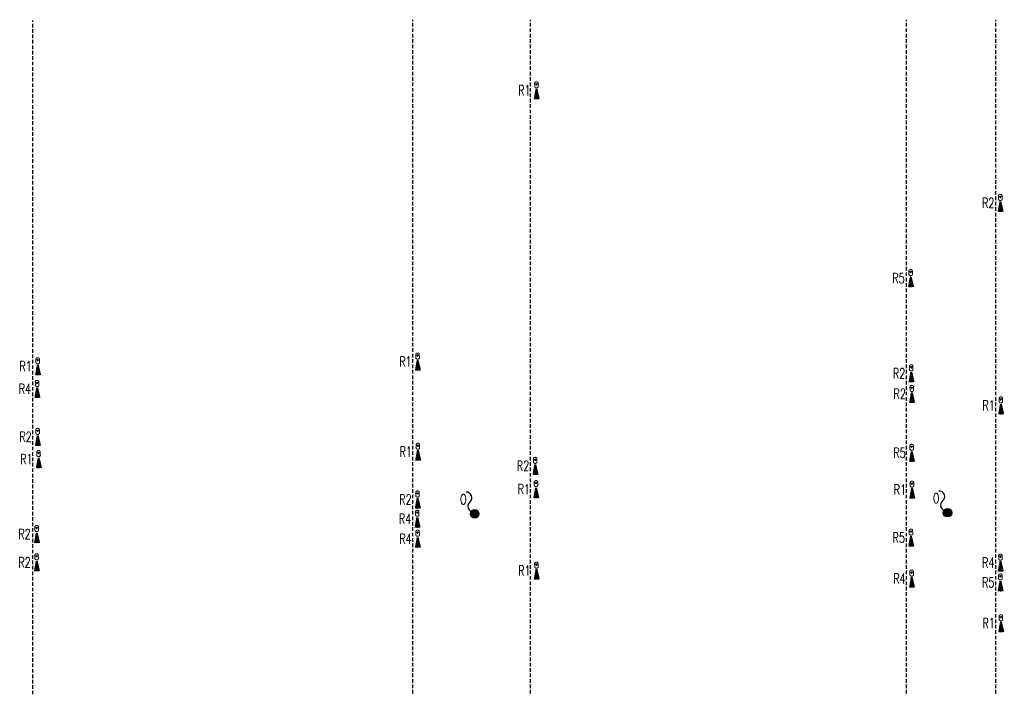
# Model space of a CAD drawing. Header units: centimetres. Extents: x 970 to 32397, y -4297 to 7318.
# Tile 4 of 13: x 15556 to 16826, y -986 to -115. Entities that reach past the tile are written whole.
import ezdxf

# ---------------------------------------------------------------- set-up
doc = ezdxf.new("R2010")
doc.units = ezdxf.units.CM
doc.header["$MEASUREMENT"] = 0
doc.linetypes.add('DASHED', pattern=[7.000875, 4.66725, -2.333625])
doc.layers.add('60 instalacje elektryka', color=10, linetype='Continuous')
for name, color, linetype, lineweight in [('A_WIDOK_15', 112, 'Continuous', 15), ('E_KNS_OŚWIETLENIE', 1, 'Continuous', 15), ('E_oświetlenie_podst', 3, 'Continuous', 20)]:
    doc.layers.add(name, color=color, linetype=linetype, lineweight=lineweight)
doc.layers.add('E_4 OŚWIETLENIE', color=7, linetype='Continuous', lineweight=15, true_color=0xdbdb00)
doc.layers.add('E_5 OŚWIELTENIE_TRANSPARENCY', color=1, linetype='Continuous', lineweight=15, transparency=0.8)
doc.styles.add('OPIS', font='simplex.shx', dxfattribs={"width": 0.7, "height": 4})

# ---------------------------------------------------------------- blocks, each defined once
blk = doc.blocks.new('wyp 1f')
at = {"layer": '60 instalacje elektryka', "lineweight": 30}
h = blk.add_hatch(color=253, dxfattribs=at)
h.dxf.hatch_style = 1
h.paths.add_polyline_path([(14513.8, 3399.6, 1), (14502.8, 3399.6, 1)])
at = {"layer": '60 instalacje elektryka', "color": 253, "lineweight": 30}
blk.add_circle((14508.3, 3399.6), 5.5, dxfattribs=at)
for centre, start, end in [((14517, 3421.4), 258.9197, 44.3372), ((14514.5, 3407.4), 78.9197, 224.3372)]:
    blk.add_arc(centre, 7.13, start, end, dxfattribs=at)
blk = doc.blocks.new('A$Cc793e559')
at = {"layer": 'E_5 OŚWIELTENIE_TRANSPARENCY'}
h = blk.add_hatch(color=1, dxfattribs=at)
h.dxf.hatch_style = 1
edge = h.paths.add_edge_path()
edge.add_arc((-3.9, -0.1), 17.3, 166.5974, 192.8365)
edge.add_line((-20.8, -4), (-7.5, -1.4))
edge.add_arc((-5.7, -0.1), 2.18, 147.2107, 215.8104, ccw=False)
edge.add_line((-7.5, 1.1), (-20.7, 3.9))
at = {"layer": 'E_4 OŚWIETLENIE', "color": 1}
for points in [[(-4.7, 2.1), (-4.7, 2.1), (-4.7, 2.1), (-4.8, 2.1), (-4.8, 2.1), (-4.8, 2.1), (-4.9, 2.1), (-4.9, 2.1), (-4.9, 2.1), (-5, 2.1), (-5, 2.1), (-5.1, 2.1), (-5.1, 2), (-5.1, 2), (-5.2, 2), (-5.2, 2), (-5.2, 2), (-5.3, 2), (-5.3, 1.9), (-5.3, 1.9), (-5.4, 1.9), (-5.4, 1.9), (-5.5, 1.8), (-5.5, 1.8), (-5.5, 1.8), (-5.6, 1.7), (-5.6, 1.7), (-5.6, 1.7), (-5.7, 1.6), (-5.7, 1.6), (-5.7, 1.6), (-5.7, 1.5), (-5.8, 1.5), (-5.8, 1.4), (-5.8, 1.4), (-5.9, 1.3), (-5.9, 1.3), (-5.9, 1.3), (-5.9, 1.2), (-6, 1.2), (-6, 1.1), (-6, 1.1), (-6, 1), (-6, 1), (-6.1, 0.9), (-6.1, 0.9), (-6.1, 0.8), (-6.1, 0.8), (-6.1, 0.7), (-6.1, 0.7), (-6.2, 0.6), (-6.2, 0.6), (-6.2, 0.5), (-6.2, 0.4), (-6.2, 0.4), (-6.2, 0.3), (-6.2, 0.2), (-6.2, 0.1), (-6.2, 0), (-6.2, -0.1), (-6.2, -0.2), (-6.2, -0.3), (-6.2, -0.4), (-6.2, -0.5), (-6.2, -0.6), (-6.2, -0.7), (-6.2, -0.7), (-6.2, -0.8), (-6.2, -0.8), (-6.1, -0.9), (-6.1, -0.9), (-6.1, -1), (-6.1, -1), (-6.1, -1.1), (-6.1, -1.2), (-6, -1.2), (-6, -1.3), (-6, -1.3), (-6, -1.3), (-6, -1.4), (-5.9, -1.4), (-5.9, -1.5), (-5.9, -1.5), (-5.9, -1.6), (-5.8, -1.6), (-5.8, -1.7), (-5.8, -1.7), (-5.7, -1.7), (-5.7, -1.8), (-5.7, -1.8), (-5.6, -1.9), (-5.6, -1.9), (-5.6, -1.9), (-5.5, -2), (-5.5, -2), (-5.5, -2), (-5.4, -2.1), (-5.4, -2.1), (-5.4, -2.1), (-5.3, -2.1), (-5.3, -2.2), (-5.3, -2.2), (-5.2, -2.2), (-5.2, -2.2), (-5.2, -2.2), (-5.1, -2.3), (-5.1, -2.3), (-5, -2.3), (-5, -2.3), (-5, -2.3), (-4.9, -2.3), (-4.9, -2.3), (-4.9, -2.3), (-4.8, -2.4), (-4.8, -2.4), (-4.8, -2.4), (-4.7, -2.4), (-4.7, -2.4), (-4.6, -2.4)], [(-0.1, 2.1), (-4.7, 2.1)], [(-2.5, 0.2), (-1.6, 0.2)], [(0, 2.1), (0, 2.1), (0.1, 2.1), (0.1, 2.1), (0.2, 2.1), (0.2, 2.1), (0.2, 2.1), (0.3, 2.1), (0.3, 2.1), (0.3, 2.1), (0.4, 2.1), (0.4, 2.1), (0.4, 2.1), (0.5, 2), (0.5, 2), (0.6, 2), (0.6, 2), (0.6, 2), (0.7, 1.9), (0.7, 1.9), (0.7, 1.9), (0.8, 1.9), (0.8, 1.8), (0.8, 1.8), (0.9, 1.8), (0.9, 1.8), (1, 1.7), (1, 1.7), (1, 1.6), (1, 1.6), (1.1, 1.6), (1.1, 1.5), (1.1, 1.5), (1.2, 1.5), (1.2, 1.4), (1.2, 1.4), (1.2, 1.3), (1.3, 1.3), (1.3, 1.2), (1.3, 1.2), (1.3, 1.1), (1.4, 1.1), (1.4, 1), (1.4, 1), (1.4, 0.9), (1.4, 0.9), (1.5, 0.8), (1.5, 0.8), (1.5, 0.7), (1.5, 0.7), (1.5, 0.6), (1.5, 0.6), (1.5, 0.5), (1.6, 0.5), (1.6, 0.4), (1.6, 0.3), (1.6, 0.2), (1.6, 0.1), (1.6, 0), (1.6, -0.1), (1.6, -0.2), (1.6, -0.3), (1.6, -0.4), (1.6, -0.5), (1.6, -0.6), (1.6, -0.7), (1.5, -0.7), (1.5, -0.8), (1.5, -0.8), (1.5, -0.9), (1.5, -0.9), (1.5, -1), (1.5, -1), (1.5, -1.1), (1.4, -1.1), (1.4, -1.2), (1.4, -1.2), (1.4, -1.3), (1.4, -1.3), (1.3, -1.4), (1.3, -1.4), (1.3, -1.5), (1.3, -1.5), (1.2, -1.6), (1.2, -1.6), (1.2, -1.6), (1.1, -1.7), (1.1, -1.7), (1.1, -1.8), (1.1, -1.8), (1, -1.8), (1, -1.9), (1, -1.9), (0.9, -2), (0.9, -2), (0.9, -2), (0.8, -2), (0.8, -2.1), (0.8, -2.1), (0.7, -2.1), (0.7, -2.1), (0.6, -2.2), (0.6, -2.2), (0.6, -2.2), (0.5, -2.2), (0.5, -2.2), (0.5, -2.3), (0.4, -2.3), (0.4, -2.3), (0.3, -2.3), (0.3, -2.3), (0.3, -2.3), (0.2, -2.3), (0.2, -2.3), (0.2, -2.3), (0.1, -2.3), (0.1, -2.4), (0.1, -2.4), (0, -2.4), (0, -2.4), (0, -2.4), (-0.1, -2.3), (-0.1, -2.3), (-0.1, -2.3), (-0.2, -2.3), (-0.2, -2.3), (-0.2, -2.3), (-0.3, -2.3), (-0.3, -2.3), (-0.3, -2.3), (-0.4, -2.3), (-0.4, -2.3), (-0.5, -2.3), (-0.5, -2.2), (-0.5, -2.2), (-0.6, -2.2), (-0.6, -2.2), (-0.6, -2.2), (-0.7, -2.1), (-0.7, -2.1), (-0.7, -2.1), (-0.8, -2.1), (-0.8, -2), (-0.8, -2), (-0.8, -2), (-0.9, -2), (-0.9, -1.9), (-0.9, -1.9), (-1, -1.9), (-1, -1.8), (-1, -1.8), (-1.1, -1.8), (-1.1, -1.7), (-1.1, -1.7), (-1.1, -1.7), (-1.2, -1.6), (-1.2, -1.6), (-1.2, -1.5), (-1.2, -1.5), (-1.3, -1.5), (-1.3, -1.4), (-1.3, -1.4), (-1.3, -1.3), (-1.3, -1.3), (-1.4, -1.2), (-1.4, -1.2), (-1.4, -1.1), (-1.4, -1.1), (-1.4, -1.1), (-1.5, -1), (-1.5, -0.9), (-1.5, -0.8), (-1.5, -0.7), (-1.5, -0.6), (-1.5, -0.5), (-1.6, -0.4)], [(-1.6, 0.2), (-1.5, 0.3), (-1.5, 0.4), (-1.5, 0.5), (-1.5, 0.6), (-1.5, 0.7), (-1.5, 0.8), (-1.4, 0.8), (-1.4, 0.9), (-1.4, 0.9), (-1.4, 1), (-1.4, 1), (-1.3, 1.1), (-1.3, 1.1), (-1.3, 1.2), (-1.3, 1.2), (-1.3, 1.2), (-1.2, 1.3), (-1.2, 1.3), (-1.2, 1.4), (-1.2, 1.4), (-1.1, 1.4), (-1.1, 1.5), (-1.1, 1.5), (-1.1, 1.6), (-1, 1.6), (-1, 1.6), (-1, 1.7), (-0.9, 1.7), (-0.9, 1.7), (-0.9, 1.8), (-0.9, 1.8), (-0.8, 1.8), (-0.8, 1.8), (-0.8, 1.9), (-0.7, 1.9), (-0.7, 1.9), (-0.7, 1.9), (-0.6, 2), (-0.6, 2), (-0.6, 2), (-0.5, 2), (-0.5, 2), (-0.5, 2), (-0.4, 2.1), (-0.4, 2.1), (-0.4, 2.1), (-0.3, 2.1), (-0.3, 2.1), (-0.3, 2.1), (-0.2, 2.1), (-0.2, 2.1), (-0.2, 2.1), (-0.1, 2.1), (-0.1, 2.1), (-0.1, 2.1), (0, 2.1), (0, 2.1)], [(-0.8, 0.2), (-1.6, 0.2)], [(-0.1, -2.4), (-4.6, -2.4)], [(-2.5, -0.4), (-1.6, -0.4)], [(-0.8, -0.4), (-1.6, -0.4)]]:
    blk.add_lwpolyline(points, dxfattribs=at)
blk.add_circle((-1.6, -0.1), 0.25, dxfattribs=at)
for centre, radius, start, end in [((-2.4, -0.1), 0.277, 100.4019, 185.8269), ((-0.9, -0.1), 0.318, 289.6187, 70.6762), ((-2.4, -0.1), 0.282, 175.3477, 259.0133)]:
    blk.add_arc(centre, radius, start, end, dxfattribs=at)
blk = doc.blocks.new('oświetlenie')
at = {"layer": 'A_WIDOK_15', "color": 253, "linetype": 'DASHED', "lineweight": 30}
for points in [[(-9304, -14034.2), (-9304, -13164.2)], [(-8814, -14033.2), (-8814, -13163.2)], [(-8662, -14033.2), (-8662, -13163.2)], [(-8177, -14033.2), (-8177, -13163.2)], [(-8062, -14033.2), (-8062, -13163.2)]]:
    blk.add_lwpolyline(points, dxfattribs=at)
at = {"layer": 'E_5 OŚWIELTENIE_TRANSPARENCY', "color": 253, "rotation": 49.07650872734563}
for p in [(-15669.1, -26990.3, 0.9), (-15059.1, -26988.9, -0.5)]:
    blk.add_blockref('wyp 1f', p, dxfattribs=at)
at = {"layer": 'E_KNS_OŚWIETLENIE', "color": 253, "xscale": -1, "rotation": 271.0817181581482}
for p in [(-8654.4, -13245), (-8055.9, -13390.4), (-8171.6, -13487.5), (-9297.8, -13601.2), (-8807.7, -13595.2), (-8170.9, -13610.4), (-9298.6, -13630.5), (-8170.2, -13636.9), (-8055.3, -13651.8), (-9297.9, -13692.4), (-8807.4, -13711.5), (-8170.3, -13713), (-9296.7, -13721.1), (-8656, -13729.8), (-8655, -13759.9), (-8169.9, -13760.5), (-8807.8, -13773.3), (-8808.2, -13798.1), (-9299.1, -13817.9), (-8807.7, -13823.9), (-8171.3, -13822.4), (-9299.2, -13854.4), (-8055.8, -13854.8), (-8654.4, -13865.1), (-8170.3, -13875.4), (-8055.9, -13880.3), (-8055.2, -13933)]:
    blk.add_blockref('A$Cc793e559', p, dxfattribs=at)
at = {"layer": '60 instalacje elektryka', "color": 253, "lineweight": 30, "char_height": 13, "width": 22, "attachment_point": 1, "style": 'OPIS'}
for s, insert in [('R1', (-8678.1, -13247.9)), ('R2', (-8079.6, -13393.3)), ('R5', (-8195.4, -13490.4)), ('R1', (-9321.5, -13604.1)), ('R1', (-8831.5, -13598.1)), ('R2', (-8194.7, -13613.3)), ('R4', (-9322.4, -13633.4)), ('R2', (-8193.9, -13639.8)), ('R1', (-8079.1, -13654.7)), ('R2', (-9321.7, -13695.3)), ('R1', (-8831.1, -13714.4)), ('R5', (-8194.1, -13715.9)), ('R1', (-9320.5, -13724)), ('R2', (-8679.8, -13732.7)), ('R1', (-8678.8, -13762.8)), ('R1', (-8193.6, -13763.4)), ('R2', (-8831.6, -13776.2)), ('O', (-8753.1, -13776, 0.9)), ('O', (-8143.1, -13774.6, -0.5)), ('R4', (-8832, -13801)), ('R2', (-9322.9, -13820.8)), ('R4', (-8831.4, -13826.8)), ('R5', (-8195.1, -13825.4)), ('R2', (-9322.9, -13857.3)), ('R4', (-8079.6, -13857.7)), ('R1', (-8678.1, -13868)), ('R4', (-8194.1, -13878.3)), ('R5', (-8079.6, -13883.2)), ('R1', (-8079, -13935.9))]:
    blk.add_mtext(s, dxfattribs=dict(at, insert=insert))

msp = doc.modelspace()

# ---------------------------------------------------------------- block references
at = {"layer": 'E_oświetlenie_podst'}
msp.add_blockref('oświetlenie', (24877.3, 13048.3), dxfattribs=at)

doc.saveas('drawing.dxf')
